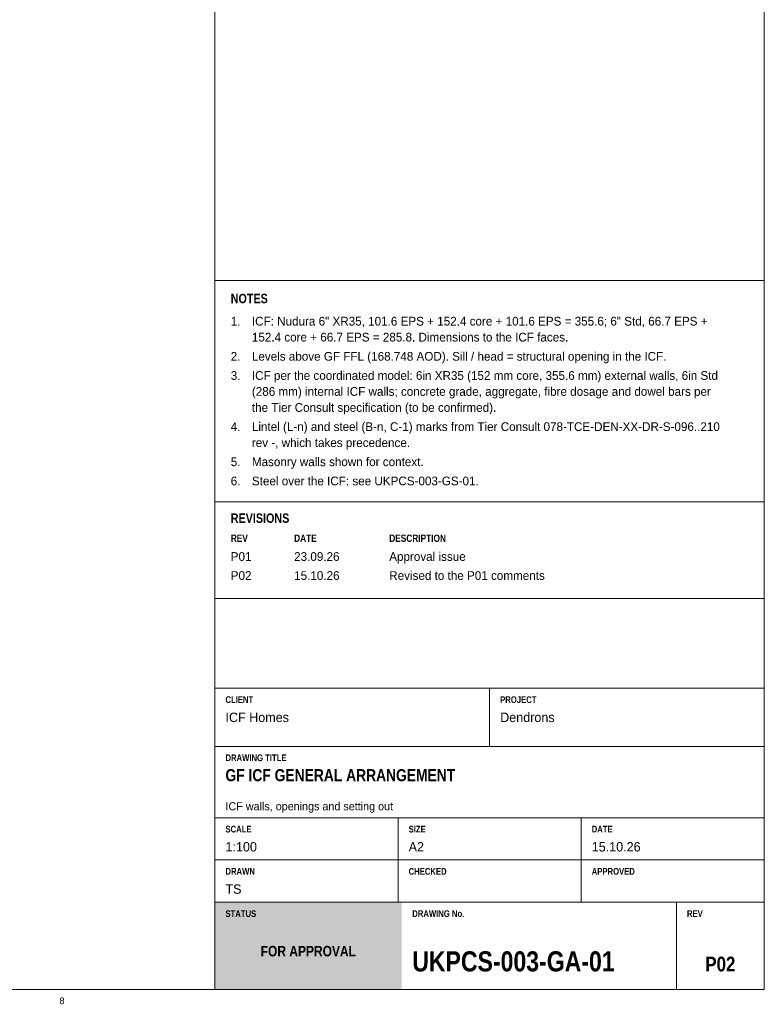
# Model space of a CAD drawing. Header units: millimetres. Extents: x 17 to 587, y 4 to 415.
# Tile 5 of 7: x 446 to 587, y 4 to 191. Entities that reach past the tile are written whole.
import ezdxf
from ezdxf.enums import TextEntityAlignment as Align

# ---------------------------------------------------------------- set-up
doc = ezdxf.new("R2010")
doc.units = ezdxf.units.MM
for name, color, linetype in [('FILL-TEAL', 7, 'Continuous'), ('LINE-INK', 7, 'Continuous'), ('TEXT-EPS', 7, 'Continuous'), ('TEXT-INK', 7, 'Continuous'), ('TEXT-STEEL_GREY', 7, 'Continuous'), ('TEXT-WHITE', 7, 'Continuous')]:
    doc.layers.add(name, color=color, linetype=linetype)
doc.styles.add('OpenSansCondensed-Bold', font='OpenSansCondensed-Bold.ttf')

msp = doc.modelspace()

# ---------------------------------------------------------------- hatches: boundary and pattern name
at = {"layer": 'FILL-TEAL', "true_color": 0x009e85}
h = msp.add_hatch(color=124, dxfattribs=at)
h.dxf.hatch_style = 1
h.paths.add_polyline_path([(483.01, 7), (518.37, 7), (518.37, 23.5), (483.01, 23.5)])

# ---------------------------------------------------------------- linework, layer by layer
at = {"layer": 'LINE-INK', "lineweight": 5}
for p, q in [((483, 7), (483, 413)), ((483, 141.17), (587, 141.17)), ((483, 99.3), (587, 99.3)), ((483, 81), (587, 81)), ((483, 64), (587, 64)), ((535, 53), (535, 64)), ((483, 53), (587, 53)), ((483, 39.5), (587, 39.5)), ((517.67, 31.5), (517.67, 39.5)), ((552.33, 31.5), (552.33, 39.5)), ((483, 31.5), (587, 31.5)), ((517.67, 23.5), (517.67, 31.5)), ((552.33, 23.5), (552.33, 31.5)), ((483, 23.5), (587, 23.5)), ((570.36, 7), (570.36, 23.5))]:
    msp.add_line(p, q, dxfattribs=at)
msp.add_lwpolyline([(20, 7), (587, 7), (587, 413), (20, 413)], close=True, dxfattribs=at)

# ---------------------------------------------------------------- texts
at = {"layer": 'TEXT-EPS', "style": 'OpenSansCondensed-Bold'}
msp.add_text('STATUS', height=1.27, dxfattribs=at).set_placement((485, 20.7))
at = {"layer": 'TEXT-INK', "style": 'OpenSansCondensed-Bold'}
for s, height, p in [('NOTES', 1.778, (486, 136.87)), ('REVISIONS', 1.778, (486, 95.3)), ('GF ICF GENERAL ARRANGEMENT', 2.286, (485, 46.4)), ('UKPCS-003-GA-01', 3.81, (520.36, 10.4))]:
    msp.add_text(s, height=height, dxfattribs=at).set_placement(p)
at = {"layer": 'TEXT-INK'}
for s, height, p in [('1.', 1.651, (486, 132.64)), ('ICF: Nudura 6" XR35, 101.6 EPS + 152.4 core + 101.6 EPS = 355.6; 6" Std, 66.7 EPS +', 1.651, (490, 132.64)), ('152.4 core + 66.7 EPS = 285.8. Dimensions to the ICF faces.', 1.651, (490, 129.62)), ('2.', 1.651, (486, 125.99)), ('Levels above GF FFL (168.748 AOD). Sill / head = structural opening in the ICF.', 1.651, (490, 125.99)), ('3.', 1.651, (486, 122.36)), ('ICF per the coordinated model: 6in XR35 (152 mm core, 355.6 mm) external walls, 6in Std', 1.651, (490, 122.36)), ('(286 mm) internal ICF walls; concrete grade, aggregate, fibre dosage and dowel bars per', 1.651, (490, 119.34)), ('the Tier Consult specification (to be confirmed).', 1.651, (490, 116.31)), ('4.', 1.651, (486, 112.68)), ('Lintel (L-n) and steel (B-n, C-1) marks from Tier Consult 078-TCE-DEN-XX-DR-S-096..210', 1.651, (490, 112.68)), ('rev -, which takes precedence.', 1.651, (490, 109.65)), ('5.', 1.651, (486, 106.03)), ('Masonry walls shown for context.', 1.651, (490, 106.03)), ('6.', 1.651, (486, 102.4)), ('Steel over the ICF: see UKPCS-003-GS-01.', 1.651, (490, 102.4)), ('P01', 1.651, (486, 88.1)), ('23.09.26', 1.651, (498, 88.1)), ('Approval issue', 1.651, (516, 88.1)), ('P02', 1.651, (486, 84.5)), ('15.10.26', 1.651, (498, 84.5)), ('Revised to the P01 comments', 1.651, (516, 84.5)), ('ICF Homes', 1.778, (485, 57.6)), ('Dendrons', 1.778, (537, 57.6)), ('1:100', 1.778, (485, 33.1)), ('A2', 1.778, (519.67, 33.1)), ('15.10.26', 1.778, (554.33, 33.1)), ('TS', 1.778, (485, 25.1))]:
    msp.add_text(s, height=height, dxfattribs=at).set_placement(p)
at = {"layer": 'TEXT-INK', "style": 'OpenSansCondensed-Bold'}
msp.add_text('P02', height=2.794, dxfattribs=at).set_placement((578.68, 10.4), align=Align.CENTER)
at = {"layer": 'TEXT-STEEL_GREY', "style": 'OpenSansCondensed-Bold'}
for s, height, p in [('REV', 1.372, (486, 91.7)), ('DATE', 1.372, (498, 91.7)), ('DESCRIPTION', 1.3716, (516, 91.7)), ('CLIENT', 1.27, (485, 61.2)), ('PROJECT', 1.27, (537, 61.2)), ('DRAWING TITLE', 1.27, (485, 50.2)), ('SCALE', 1.27, (485, 36.7)), ('SIZE', 1.27, (519.67, 36.7)), ('DATE', 1.27, (554.33, 36.7)), ('DRAWN', 1.27, (485, 28.7)), ('CHECKED', 1.27, (519.67, 28.7)), ('APPROVED', 1.27, (554.33, 28.7)), ('DRAWING No.', 1.27, (520.36, 20.7)), ('REV', 1.27, (572.36, 20.7))]:
    msp.add_text(s, height=height, dxfattribs=at).set_placement(p)
at = {"layer": 'TEXT-STEEL_GREY'}
msp.add_text('ICF walls, openings and setting out', height=1.524, dxfattribs=at).set_placement((485, 40.9))
msp.add_text('8', height=1.27, dxfattribs=at).set_placement((454.06, 4.2), align=Align.CENTER)
at = {"layer": 'TEXT-WHITE', "style": 'OpenSansCondensed-Bold'}
msp.add_text('FOR APPROVAL', height=1.9812, dxfattribs=at).set_placement((500.68, 13.25), align=Align.CENTER)

doc.saveas('drawing.dxf')
